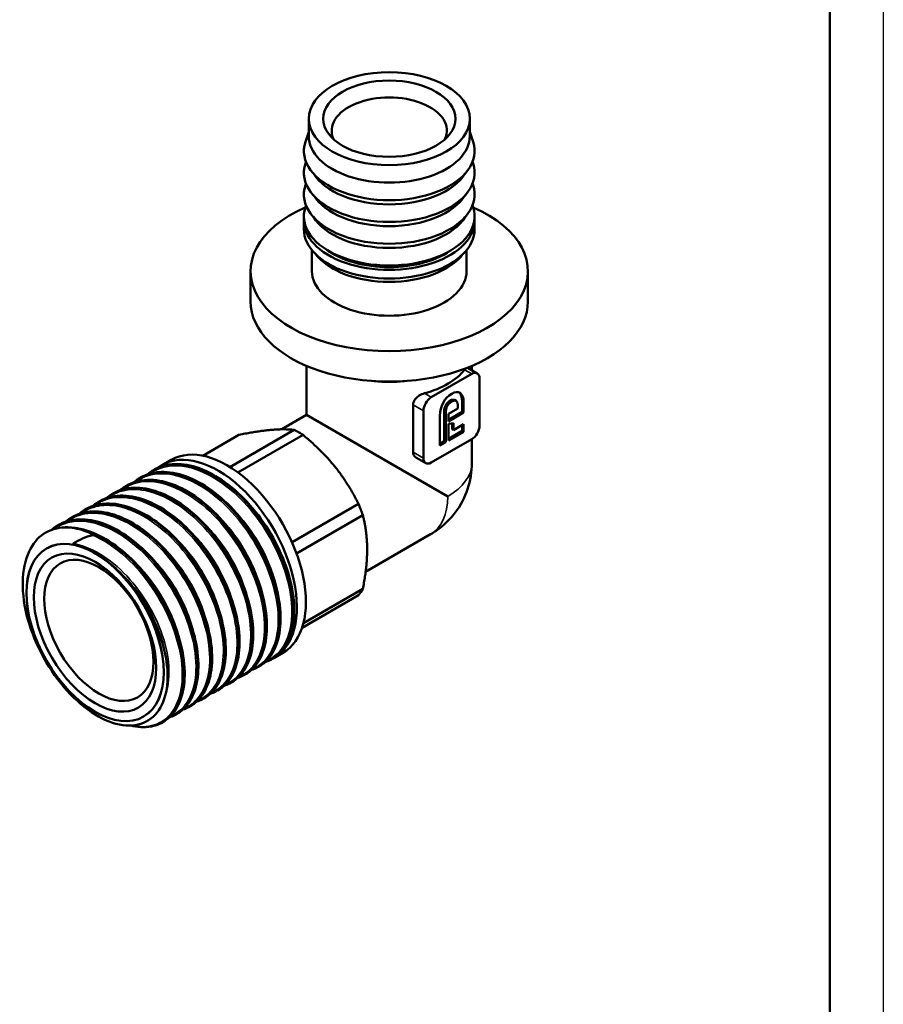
# Model space of a CAD drawing. Header units: millimetres. Extents: x -786 to 1941, y -69 to 356.
# Tile 10 of 19: x 129 to 210, y 62 to 155. Entities that reach past the tile are written whole.
import ezdxf

# ---------------------------------------------------------------- set-up
doc = ezdxf.new("R2010")
doc.units = ezdxf.units.MM
for name, color, linetype, lineweight in [('Видимые тонкие (ГОСТ)', 7, 'Continuous', 35), ('Видимый контур (ГОСТ)', 7, 'Continuous', 50), ('Кромка (ГОСТ)', 7, 'Continuous', 50)]:
    doc.layers.add(name, color=color, linetype=linetype, lineweight=lineweight)

# ---------------------------------------------------------------- blocks, each defined once
blk = doc.blocks.new('Рамки ГОСТ_ граница 297x210')
at = {"layer": 'Кромка (ГОСТ)', "lineweight": 25}
blk.add_line((210, 297), (210, 0), dxfattribs=at)
at = {"layer": 'Кромка (ГОСТ)'}
blk.add_line((205, 5), (205, 292), dxfattribs=at)

msp = doc.modelspace()

# ---------------------------------------------------------------- linework, layer by layer
at = {"layer": 'Видимые тонкие (ГОСТ)'}
for p, q in [((170.752, 121.726), (171.422, 121.339)), ((166.98, 119.52), (167.626, 119.148)), ((165.923, 118.436), (166.895, 117.875)), ((169.548, 118.755), (169.407, 118.837)), ((170.659, 118.672), (170.518, 118.754)), ((168.981, 117.728), (168.84, 117.81)), ((165.923, 114.014), (166.895, 113.453))]:
    msp.add_line(p, q, dxfattribs=at)
for major_axis, start_param, end_param in [((7.75, 0), 5.497774, 6.283185), ((3.875, -6.712), 0, 0.785411)]:
    msp.add_ellipse((163.692, 113.015), major_axis=major_axis, ratio=0.57735, start_param=start_param, end_param=end_param, dxfattribs=at)
for points, knots in [([(141.234, 111.98), (142.289, 112.75), (143.709, 112.938), (145.248, 112.494), (147.073, 111.966), (149.046, 110.554), (150.675, 108.626), (152.319, 106.682), (153.595, 104.233), (154.185, 101.925), (154.772, 99.632), (154.676, 97.502), (153.935, 96.091), (153.523, 95.307), (152.915, 94.749), (152.172, 94.45)], [52.554279, 52.554279, 52.554279, 52.554279, 53.182625, 53.182625, 53.182625, 53.927967, 53.927967, 53.927967, 54.679753, 54.679753, 54.679753, 55.426879, 55.426879, 55.426879, 55.842171, 55.842171, 55.842171, 55.842171]), ([(139.952, 111.237), (140.256, 111.464), (140.591, 111.642), (140.953, 111.768), (142.437, 112.282), (144.359, 111.889), (146.234, 110.699), (148.106, 109.51), (149.912, 107.539), (151.2, 105.302), (152.486, 103.068), (153.241, 100.592), (153.286, 98.519), (153.33, 96.448), (152.665, 94.801), (151.474, 94.007), (151.291, 93.886), (151.097, 93.784), (150.891, 93.703)], [46.271093, 46.271093, 46.271093, 46.271093, 46.453628, 46.453628, 46.453628, 47.202926, 47.202926, 47.202926, 47.951106, 47.951106, 47.951106, 48.698256, 48.698256, 48.698256, 49.444462, 49.444462, 49.444462, 49.558986, 49.558986, 49.558986, 49.558986]), ([(138.668, 110.493), (139.494, 111.097), (140.54, 111.354), (141.698, 111.214), (143.454, 111.001), (145.451, 109.878), (147.19, 108.141), (148.928, 106.405), (150.391, 104.074), (151.216, 101.754), (152.04, 99.434), (152.221, 97.149), (151.723, 95.491), (151.35, 94.25), (150.601, 93.37), (149.605, 92.963)], [39.987908, 39.987908, 39.987908, 39.987908, 40.480261, 40.480261, 40.480261, 41.226467, 41.226467, 41.226467, 41.972232, 41.972232, 41.972232, 42.717579, 42.717579, 42.717579, 43.2758, 43.2758, 43.2758, 43.2758]), ([(136.101, 109.009), (136.649, 109.415), (137.294, 109.668), (138.009, 109.744), (139.634, 109.917), (141.605, 109.178), (143.431, 107.724), (145.257, 106.27), (146.92, 104.115), (148.006, 101.82), (149.092, 99.526), (149.592, 97.114), (149.39, 95.209), (149.194, 93.354), (148.336, 91.999), (147.04, 91.477)], [27.421537, 27.421537, 27.421537, 27.421537, 27.74933, 27.74933, 27.74933, 28.494481, 28.494481, 28.494481, 29.239437, 29.239437, 29.239437, 29.984202, 29.984202, 29.984202, 30.70943, 30.70943, 30.70943, 30.70943]), ([(137.381, 109.757), (137.442, 109.802), (137.504, 109.845), (137.567, 109.886), (138.874, 110.734), (140.699, 110.706), (142.58, 109.817), (144.459, 108.929), (146.376, 107.191), (147.846, 105.063), (149.315, 102.936), (150.323, 100.441), (150.622, 98.233), (150.92, 96.027), (150.508, 94.129), (149.506, 93.04), (149.171, 92.675), (148.77, 92.402), (148.321, 92.224)], [33.704723, 33.704723, 33.704723, 33.704723, 33.741057, 33.741057, 33.741057, 34.492197, 34.492197, 34.492197, 35.242701, 35.242701, 35.242701, 35.99259, 35.99259, 35.99259, 36.741887, 36.741887, 36.741887, 36.992615, 36.992615, 36.992615, 36.992615]), ([(134.813, 108.273), (135.891, 109.06), (137.351, 109.238), (138.928, 108.757), (140.762, 108.197), (142.736, 106.751), (144.354, 104.8), (145.972, 102.849), (147.219, 100.413), (147.788, 98.125), (148.356, 95.838), (148.241, 93.722), (147.486, 92.33), (147.075, 91.574), (146.477, 91.035), (145.752, 90.742)], [21.138352, 21.138352, 21.138352, 21.138352, 21.780415, 21.780415, 21.780415, 22.527327, 22.527327, 22.527327, 23.274001, 23.274001, 23.274001, 24.020442, 24.020442, 24.020442, 24.426244, 24.426244, 24.426244, 24.426244]), ([(133.531, 107.529), (133.85, 107.767), (134.203, 107.952), (134.585, 108.078), (136.079, 108.572), (138.006, 108.157), (139.88, 106.949), (141.752, 105.741), (143.553, 103.754), (144.829, 101.508), (146.104, 99.263), (146.843, 96.783), (146.866, 94.718), (146.89, 92.653), (146.2, 91.024), (144.988, 90.258), (144.824, 90.155), (144.652, 90.067), (144.471, 89.995)], [14.855167, 14.855167, 14.855167, 14.855167, 15.046567, 15.046567, 15.046567, 15.795872, 15.795872, 15.795872, 16.544889, 16.544889, 16.544889, 17.293625, 17.293625, 17.293625, 18.042083, 18.042083, 18.042083, 18.143059, 18.143059, 18.143059, 18.143059]), ([(147.607, 108.063), (147.768, 107.907), (147.927, 107.746), (148.083, 107.58), (149.651, 105.907), (150.921, 103.703), (151.557, 101.582), (151.616, 101.385), (151.669, 101.19), (151.717, 100.996)], [47.4887294, 47.4887294, 47.4887294, 47.4887294, 47.5656936, 47.5656936, 47.5656936, 48.3392528, 48.3392528, 48.3392528, 48.4108488, 48.4108488, 48.4108488, 48.4108488]), ([(148.891, 108.805), (150.42, 107.324), (151.73, 105.325), (152.505, 103.307), (152.706, 102.781), (152.871, 102.255), (152.999, 101.738)], [53.7719147, 53.7719147, 53.7719147, 53.7719147, 54.5033093, 54.5033093, 54.5033093, 54.6940341, 54.6940341, 54.6940341, 54.6940341]), ([(132.247, 106.784), (133.034, 107.361), (134.02, 107.624), (135.114, 107.524), (136.867, 107.364), (138.882, 106.278), (140.646, 104.556), (142.409, 102.835), (143.904, 100.497), (144.755, 98.158), (145.606, 95.82), (145.805, 93.506), (145.314, 91.825), (144.945, 90.562), (144.19, 89.667), (143.183, 89.256)], [8.571794, 8.571794, 8.571794, 8.571794, 9.041091, 9.041091, 9.041091, 9.792901, 9.792901, 9.792901, 10.544378, 10.544378, 10.544378, 11.295528, 11.295528, 11.295528, 11.860095, 11.860095, 11.860095, 11.860095]), ([(146.322, 107.318), (146.759, 106.898), (147.179, 106.437), (147.573, 105.943), (148.921, 104.252), (149.949, 102.19), (150.433, 100.254)], [41.2055441, 41.2055441, 41.2055441, 41.2055441, 41.4141106, 41.4141106, 41.4141106, 42.1276635, 42.1276635, 42.1276635, 42.1276635]), ([(135.909, 106.223), (137.769, 105.414), (139.689, 103.758), (141.192, 101.686), (142.694, 99.614), (143.764, 97.146), (144.14, 94.922), (144.517, 92.699), (144.197, 90.742), (143.276, 89.558), (142.427, 88.467), (141.075, 88.045), (139.533, 88.377)], [3.043026, 3.043026, 3.043026, 3.043026, 3.787606, 3.787606, 3.787606, 4.532095, 4.532095, 4.532095, 5.276494, 5.276494, 5.276494, 5.962892, 5.962892, 5.962892, 5.962892]), ([(145.037, 106.575), (145.696, 105.939), (146.318, 105.211), (146.871, 104.422), (147.936, 102.899), (148.733, 101.16), (149.147, 99.513)], [34.9223588, 34.9223588, 34.9223588, 34.9223588, 35.237381, 35.237381, 35.237381, 35.8444782, 35.8444782, 35.8444782, 35.8444782]), ([(134.068, 105.433), (135.696, 105.171), (137.529, 104.056), (139.086, 102.398), (140.643, 100.741), (141.906, 98.56), (142.549, 96.454), (143.152, 94.479), (143.203, 92.591), (142.711, 91.244)], [2.814799, 2.814799, 2.814799, 2.814799, 3.582155, 3.582155, 3.582155, 4.349411, 4.349411, 4.349411, 5.068789, 5.068789, 5.068789, 5.068789]), ([(143.752, 105.834), (144.646, 104.969), (145.471, 103.936), (146.15, 102.816), (146.937, 101.519), (147.524, 100.115), (147.861, 98.772)], [28.6391735, 28.6391735, 28.6391735, 28.6391735, 29.0664094, 29.0664094, 29.0664094, 29.5612929, 29.5612929, 29.5612929, 29.5612929]), ([(136.202, 104.48), (137.906, 103.532), (139.591, 101.828), (140.814, 99.838), (141.92, 98.04), (142.637, 96.028), (142.827, 94.26)], [3.154621, 3.154621, 3.154621, 3.154621, 3.923927, 3.923927, 3.923927, 4.619055, 4.619055, 4.619055, 4.619055]), ([(141.185, 104.355), (142.543, 103.037), (143.734, 101.317), (144.522, 99.532), (144.852, 98.784), (145.11, 98.028), (145.292, 97.29)], [16.0728029, 16.0728029, 16.0728029, 16.0728029, 16.7228002, 16.7228002, 16.7228002, 16.9949223, 16.9949223, 16.9949223, 16.9949223]), ([(142.468, 105.095), (143.636, 103.961), (144.685, 102.534), (145.453, 101.018), (145.952, 100.033), (146.331, 99.016), (146.575, 98.031)], [22.3559882, 22.3559882, 22.3559882, 22.3559882, 22.9151231, 22.9151231, 22.9151231, 23.2781076, 23.2781076, 23.2781076, 23.2781076]), ([(139.907, 103.61), (141.462, 102.103), (142.788, 100.06), (143.557, 98.008), (143.741, 97.517), (143.892, 97.026), (144.011, 96.543)], [9.7904235, 9.7904235, 9.7904235, 9.7904235, 10.5342272, 10.5342272, 10.5342272, 10.7124205, 10.7124205, 10.7124205, 10.7124205])]:
    msp.add_open_spline(points, degree=3, knots=knots, dxfattribs=at)
at = {"layer": 'Видимый контур (ГОСТ)'}
for p, q in [((156.142, 143.633), (156.142, 145.266)), ((171.242, 143.633), (171.242, 145.266)), ((156.142, 144.045), (155.834, 143.11)), ((171.242, 144.045), (171.551, 143.11)), ((155.888, 141.231), (155.834, 141.069)), ((171.497, 141.231), (171.551, 141.069)), ((155.888, 139.19), (155.834, 139.027)), ((171.497, 139.19), (171.551, 139.027)), ((155.888, 137.149), (155.834, 136.986)), ((171.497, 137.149), (171.551, 136.986)), ((155.692, 134.897), (155.692, 135.713)), ((171.692, 134.897), (171.692, 135.713)), ((156.442, 130.978), (156.442, 132.944)), ((170.942, 130.978), (170.942, 132.944)), ((150.692, 128.12), (150.692, 130.978)), ((176.692, 128.12), (176.692, 130.978)), ((155.942, 122.094), (155.942, 117.489)), ((171.042, 121.905), (171.936, 121.389)), ((171.442, 122.094), (171.442, 121.674)), ((171.422, 121.339), (167.626, 119.148)), ((172.152, 116.488), (172.152, 120.91)), ((165.923, 114.014), (165.923, 118.436)), ((169.952, 118.816), (169.81, 118.897)), ((170.115, 118.097), (170.115, 118.383)), ((170.518, 118.754), (170.518, 117.789)), ((170.659, 118.672), (170.659, 117.708)), ((155.942, 117.489), (153.617, 116.147)), ((169.172, 109.851), (155.942, 117.489)), ((166.895, 117.875), (166.895, 113.453)), ((168.443, 114.633), (168.443, 117.407)), ((168.84, 117.81), (168.84, 115.025)), ((168.981, 117.728), (168.981, 114.944)), ((169.233, 117.587), (170.115, 118.097)), ((170.518, 117.789), (169.233, 117.047)), ((170.659, 117.708), (169.233, 116.884)), ((169.233, 116.884), (169.233, 117.587)), ((170.659, 117.708), (170.518, 117.789)), ((169.233, 116.665), (169.715, 116.707)), ((169.233, 115.089), (169.233, 116.665)), ((169.573, 116.695), (169.573, 116.152)), ((169.715, 116.707), (169.715, 116.07)), ((169.715, 116.07), (170.659, 116.616)), ((170.518, 116.534), (170.518, 115.994)), ((170.659, 116.616), (170.659, 115.913)), ((149.596, 115.625), (146.21, 113.67)), ((154.793, 116.089), (148.761, 112.607)), ((155.607, 115.619), (149.51, 112.099)), ((170.518, 115.994), (169.233, 115.252)), ((170.659, 115.913), (169.233, 115.089)), ((169.715, 116.07), (169.573, 116.152)), ((170.659, 115.913), (170.518, 115.994)), ((167.626, 113.024), (171.422, 115.216)), ((168.84, 115.025), (168.443, 114.796)), ((168.981, 114.944), (168.443, 114.633)), ((168.981, 114.944), (168.84, 115.025)), ((171.442, 115.228), (171.442, 113.015)), ((143.265, 113.287), (142.416, 112.797)), ((166.249, 113.471), (167.111, 112.974)), ((141.652, 112.356), (141.64, 112.349)), ((139.083, 110.873), (139.071, 110.866)), ((140.368, 111.615), (140.356, 111.608)), ((137.799, 110.132), (137.787, 110.125)), ((136.515, 109.391), (136.503, 109.384)), ((160.803, 109.155), (154.577, 105.56)), ((135.231, 108.649), (135.219, 108.642)), ((161.21, 108.106), (154.998, 104.519)), ((132.663, 107.166), (132.65, 107.159)), ((133.947, 107.908), (133.935, 107.901)), ((167.567, 106.303), (161.476, 102.786)), ((161.21, 101.177), (155.641, 97.962)), ((160.803, 100.598), (155.518, 97.547)), ((153.715, 95.187), (152.866, 94.698)), ((152.744, 94.627), (152.732, 94.62)), ((151.46, 93.886), (151.448, 93.879)), ((148.891, 92.403), (148.879, 92.396)), ((150.175, 93.144), (150.163, 93.137)), ((147.607, 91.661), (147.595, 91.654)), ((146.323, 90.92), (146.311, 90.913)), ((145.039, 90.178), (145.027, 90.172)), ((142.47, 88.696), (142.458, 88.689)), ((143.755, 89.437), (143.743, 89.43))]:
    msp.add_line(p, q, dxfattribs=at)
for centre, major_axis in [((163.692, 145.266), (7.55, 0)), ((163.692, 145.266), (-6.195, 0)), ((136.118, 97.095), (4.552, -7.885)), ((136.118, 97.095), (-4.552, 7.885)), ((136.115, 97.093), (-4.549, 7.878)), ((136.115, 97.093), (-4.058, 7.029)), ((136.469, 97.297), (3.625, -6.279))]:
    msp.add_ellipse(centre, major_axis=major_axis, ratio=0.57735, dxfattribs=at)
for centre, major_axis, start_param, end_param in [((163.692, 144.141), (5.4, 0), 6.022334, 9.685629), ((163.692, 142.245), (-8, 0), 6.094899, 9.613064), ((163.692, 143.633), (-7.55, 0), 0, 3.141593), ((163.692, 140.204), (-8, 0), 6.094899, 9.613064), ((163.692, 141.592), (-7.55, 0), 0.341261, 2.800332), ((163.692, 138.163), (-8, 0), 6.094899, 9.613064), ((163.692, 139.551), (-7.55, 0), 0.341261, 2.800332), ((163.692, 130.978), (-13, 0), 5.362613, 10.345351), ((163.692, 136.122), (-8, 0), 6.094899, 9.613064), ((163.692, 135.713), (-8, 0), 6.238977, 9.468987), ((163.692, 137.51), (-7.55, 0), 0.341261, 2.800332), ((163.692, 134.897), (-8, 0), 0, 3.141593), ((163.692, 135.713), (7.55, 0), 3.795804, 5.628974), ((163.692, 134.325), (7.55, 0), 3.5559, 5.868878), ((163.692, 130.978), (-7.25, 0), 0, 3.141593), ((163.692, 128.12), (-13, 0), 0, 3.141593), ((163.692, 123.572), (7.75, 0), 5.150508, 5.857884), ((163.692, 125.058), (-7.75, 0), 1.386724, 1.754868), ((148.49, 104.237), (5.225, -9.05), 0, 3.141593), ((147.641, 103.748), (-5.225, 9.05), 3.129665, 6.354936), ((136.668, 97.412), (-5.225, 9.05), 5.910277, 5.969024)]:
    msp.add_ellipse(centre, major_axis=major_axis, ratio=0.57735, start_param=start_param, end_param=end_param, dxfattribs=at)
for points in [[(170.752, 121.726), (170.802, 121.789), (170.848, 121.838), (170.891, 121.87)], [(171.009, 121.916), (171.021, 121.915), (171.032, 121.911), (171.042, 121.905)], [(172.152, 120.91), (172.152, 121.38), (171.825, 121.572), (171.422, 121.339)], [(167.626, 119.148), (167.222, 118.915), (166.895, 118.344), (166.895, 117.875)], [(168.443, 117.407), (168.443, 118.313), (168.899, 119.102), (169.544, 119.475)], [(169.544, 119.475), (170.184, 119.844), (170.659, 119.585), (170.659, 118.672)], [(170.241, 119.605), (170.415, 119.461), (170.518, 119.178), (170.518, 118.754)], [(169.407, 118.837), (169.052, 118.632), (168.84, 118.231), (168.84, 117.81)], [(169.548, 118.755), (169.193, 118.551), (168.981, 118.149), (168.981, 117.728)], [(169.81, 118.897), (169.715, 118.952), (169.579, 118.936), (169.407, 118.837)], [(170.115, 118.383), (170.115, 118.803), (169.911, 118.965), (169.548, 118.755)], [(171.422, 115.216), (171.825, 115.448), (172.152, 116.018), (172.152, 116.488)], [(166.895, 113.453), (166.895, 112.983), (167.222, 112.791), (167.626, 113.024)], [(139.754, 111.178), (139.89, 111.296), (140.032, 111.404), (140.181, 111.5)], [(137.186, 109.696), (137.321, 109.813), (137.464, 109.921), (137.612, 110.018)], [(138.47, 110.437), (138.606, 110.555), (138.748, 110.662), (138.897, 110.759)], [(135.902, 108.954), (136.037, 109.072), (136.18, 109.179), (136.328, 109.276)], [(161.21, 108.106), (161.088, 108.458), (160.952, 108.809), (160.803, 109.155)], [(134.617, 108.213), (134.753, 108.33), (134.895, 108.438), (135.044, 108.535)], [(133.333, 107.471), (133.469, 107.589), (133.611, 107.696), (133.76, 107.793)], [(132.042, 106.724), (132.18, 106.844), (132.325, 106.953), (132.476, 107.052)], [(160.803, 100.598), (160.952, 100.772), (161.088, 100.966), (161.21, 101.177)], [(152.578, 94.537), (152.411, 94.452), (152.237, 94.382), (152.055, 94.325)], [(151.293, 93.795), (151.127, 93.711), (150.952, 93.64), (150.771, 93.584)], [(148.725, 92.312), (148.559, 92.228), (148.384, 92.158), (148.203, 92.101)], [(150.009, 93.054), (149.843, 92.969), (149.668, 92.899), (149.487, 92.842)], [(147.441, 91.571), (147.275, 91.487), (147.1, 91.416), (146.919, 91.36)], [(146.157, 90.829), (145.99, 90.745), (145.816, 90.675), (145.634, 90.618)], [(144.872, 90.088), (144.706, 90.004), (144.532, 89.933), (144.35, 89.877)], [(143.588, 89.347), (143.422, 89.262), (143.247, 89.192), (143.065, 89.135)]]:
    msp.add_open_spline(points, degree=3, dxfattribs=at)
for points, knots in [([(165.923, 118.436), (165.923, 118.534), (165.945, 118.634), (166.032, 118.836), (166.098, 118.936), (166.273, 119.133), (166.385, 119.228), (166.581, 119.355), (166.658, 119.397), (166.817, 119.469), (166.899, 119.498), (166.98, 119.52)], [0, 0, 0, 0, 0.0360398, 0.0360398, 0.0740664, 0.0740664, 0.1177127, 0.1177127, 0.1439715, 0.1439715, 0.1709648, 0.1709648, 0.1709648, 0.1709648]), ([(155.607, 115.619), (155.47, 115.708), (155.334, 115.791), (155.2, 115.868), (155.065, 115.946), (154.929, 116.02), (154.793, 116.089)], [-0.0570394, -0.0570394, -0.0570394, -0.0570394, 0, 0, 0, 0.0570394, 0.0570394, 0.0570394, 0.0570394]), ([(166.249, 113.471), (166.242, 113.475), (166.235, 113.48), (166.136, 113.541), (166.059, 113.617), (165.979, 113.752), (165.958, 113.8), (165.93, 113.903), (165.923, 113.958), (165.923, 114.014)], [0.08688127, 0.08688127, 0.08688127, 0.08688127, 0.08995642, 0.08995642, 0.13049187, 0.13049187, 0.15073642, 0.15073642, 0.17142114, 0.17142114, 0.17142114, 0.17142114]), ([(141.467, 112.239), (141.747, 112.424), (142.051, 112.57), (142.375, 112.675), (143.875, 113.16), (145.802, 112.742), (147.678, 111.536), (149.568, 110.321), (151.388, 108.315), (152.677, 106.048), (153.959, 103.795), (154.705, 101.306), (154.737, 99.226), (154.77, 97.136), (154.08, 95.481), (152.861, 94.699), (152.769, 94.64), (152.675, 94.586), (152.577, 94.537)], [52.588951, 52.588951, 52.588951, 52.588951, 52.749527, 52.749527, 52.749527, 53.493093, 53.493093, 53.493093, 54.24279, 54.24279, 54.24279, 54.987964, 54.987964, 54.987964, 55.737227, 55.737227, 55.737227, 55.793532, 55.793532, 55.793532, 55.793532]), ([(152.743, 94.63), (152.986, 94.769), (153.211, 94.939), (153.414, 95.141), (154.457, 96.175), (154.926, 98.021), (154.688, 100.201), (154.45, 102.381), (153.508, 104.874), (152.089, 107.037), (150.67, 109.199), (148.787, 111.01), (146.908, 112.001), (145.028, 112.991), (143.17, 113.152), (141.793, 112.434), (141.746, 112.409), (141.698, 112.383), (141.652, 112.356)], [-62.046455, -62.046455, -62.046455, -62.046455, -61.901432, -61.901432, -61.901432, -61.158602, -61.158602, -61.158602, -60.41586, -60.41586, -60.41586, -59.673206, -59.673206, -59.673206, -58.930639, -58.930639, -58.930639, -58.904862, -58.904862, -58.904862, -58.904862]), ([(141.832, 112.454), (142.438, 112.761), (143.139, 112.911), (144.612, 112.88), (145.402, 112.702), (147.001, 112.048), (147.832, 111.557), (149.421, 110.328), (150.2, 109.573), (151.608, 107.902), (152.254, 106.966), (153.34, 105.032), (153.792, 104.01), (154.451, 102.011), (154.666, 101.008), (154.837, 99.143), (154.795, 98.258), (154.457, 96.715), (154.157, 96.038), (153.5, 95.194), (153.213, 94.928), (152.893, 94.719)], [0, 0, 0, 0, 0.329818, 0.329818, 0.656465, 0.656465, 0.989688, 0.989688, 1.324078, 1.324078, 1.657687, 1.657687, 1.990777, 1.990777, 2.323972, 2.323972, 2.657904, 2.657904, 2.992501, 2.992501, 3.191924, 3.191924, 3.191924, 3.191924]), ([(171.442, 113.015), (171.442, 112.177), (171.303, 111.328), (170.771, 109.755), (170.378, 109.009), (169.387, 107.694), (168.778, 107.11), (167.928, 106.521), (167.75, 106.408), (167.567, 106.303)], [0, 0, 0, 0, 0.2513932, 0.2513932, 0.4981806, 0.4981806, 0.745135, 0.745135, 0.8083483, 0.8083483, 0.8083483, 0.8083483]), ([(140.184, 111.494), (141.024, 112.038), (142.065, 112.246), (143.208, 112.077), (144.993, 111.813), (147.007, 110.633), (148.746, 108.848), (150.484, 107.066), (151.93, 104.698), (152.727, 102.359), (153.524, 100.023), (153.666, 97.741), (153.13, 96.103), (152.777, 95.024), (152.133, 94.233), (151.29, 93.801)], [46.305766, 46.305766, 46.305766, 46.305766, 46.784045, 46.784045, 46.784045, 47.53047, 47.53047, 47.53047, 48.275877, 48.275877, 48.275877, 49.020353, 49.020353, 49.020353, 49.510347, 49.510347, 49.510347, 49.510347]), ([(151.458, 93.888), (152.459, 94.474), (153.144, 95.605), (153.375, 97.103), (153.663, 98.973), (153.24, 101.396), (152.201, 103.738), (151.163, 106.078), (149.52, 108.313), (147.684, 109.855), (145.85, 111.397), (143.841, 112.232), (142.164, 112.135), (141.506, 112.097), (140.902, 111.917), (140.372, 111.608)], [-55.76327, -55.76327, -55.76327, -55.76327, -55.162676, -55.162676, -55.162676, -54.413248, -54.413248, -54.413248, -53.664138, -53.664138, -53.664138, -52.915342, -52.915342, -52.915342, -52.621677, -52.621677, -52.621677, -52.621677]), ([(140.548, 111.713), (141.154, 112.02), (141.855, 112.17), (143.328, 112.138), (144.117, 111.961), (145.717, 111.306), (146.548, 110.816), (148.137, 109.586), (148.916, 108.832), (150.324, 107.161), (150.97, 106.224), (152.055, 104.29), (152.508, 103.269), (153.167, 101.269), (153.382, 100.266), (153.553, 98.401), (153.51, 97.517), (153.173, 95.974), (152.873, 95.296), (152.216, 94.453), (151.929, 94.186), (151.609, 93.977)], [0, 0, 0, 0, 0.329818, 0.329818, 0.656465, 0.656465, 0.989688, 0.989688, 1.324078, 1.324078, 1.657687, 1.657687, 1.990777, 1.990777, 2.323972, 2.323972, 2.657904, 2.657904, 2.992501, 2.992501, 3.191924, 3.191924, 3.191924, 3.191924]), ([(141.038, 111.92), (141.064, 111.942), (141.09, 111.965), (141.228, 112.078), (141.345, 112.163), (141.465, 112.242)], [3.10651212, 3.10651212, 3.10651212, 3.10651212, 3.12305849, 3.12305849, 3.19276834, 3.19276834, 3.19276834, 3.19276834]), ([(148.891, 92.403), (150.12, 93.114), (150.855, 94.669), (150.896, 96.675), (150.938, 98.707), (150.267, 101.183), (149.043, 103.459), (147.819, 105.734), (146.053, 107.788), (144.184, 109.087), (142.316, 110.386), (140.363, 110.917), (138.812, 110.537), (138.452, 110.448), (138.114, 110.311), (137.802, 110.129)], [-43.196899, -43.196899, -43.196899, -43.196899, -42.461984, -42.461984, -42.461984, -41.717226, -41.717226, -41.717226, -40.972694, -40.972694, -40.972694, -40.228382, -40.228382, -40.228382, -40.055306, -40.055306, -40.055306, -40.055306]), ([(138.897, 110.759), (138.992, 110.821), (139.089, 110.879), (139.19, 110.932), (140.565, 111.661), (142.426, 111.509), (144.31, 110.52), (146.193, 109.533), (148.081, 107.72), (149.504, 105.555), (150.926, 103.39), (151.87, 100.894), (152.108, 98.711), (152.345, 96.529), (151.876, 94.682), (150.832, 93.649), (150.587, 93.406), (150.31, 93.209), (150.007, 93.058)], [40.02258, 40.02258, 40.02258, 40.02258, 40.076848, 40.076848, 40.076848, 40.821357, 40.821357, 40.821357, 41.565431, 41.565431, 41.565431, 42.30909, 42.30909, 42.30909, 43.052356, 43.052356, 43.052356, 43.227161, 43.227161, 43.227161, 43.227161]), ([(150.172, 93.151), (150.682, 93.444), (151.112, 93.873), (151.439, 94.427), (152.239, 95.79), (152.4, 97.896), (151.865, 100.196), (151.331, 102.494), (150.108, 104.963), (148.497, 106.96), (146.886, 108.955), (144.904, 110.458), (143.047, 111.074), (141.562, 111.567), (140.168, 111.488), (139.085, 110.87)], [-49.480084, -49.480084, -49.480084, -49.480084, -49.175863, -49.175863, -49.175863, -48.428829, -48.428829, -48.428829, -47.68207, -47.68207, -47.68207, -46.93558, -46.93558, -46.93558, -46.338492, -46.338492, -46.338492, -46.338492]), ([(139.264, 110.971), (139.87, 111.278), (140.571, 111.428), (142.044, 111.397), (142.833, 111.219), (144.433, 110.565), (145.263, 110.074), (146.853, 108.845), (147.632, 108.09), (149.039, 106.419), (149.686, 105.483), (150.771, 103.549), (151.223, 102.527), (151.883, 100.528), (152.098, 99.525), (152.269, 97.66), (152.226, 96.775), (151.889, 95.232), (151.588, 94.555), (150.932, 93.711), (150.645, 93.445), (150.325, 93.236)], [0, 0, 0, 0, 0.329818, 0.329818, 0.656465, 0.656465, 0.989688, 0.989688, 1.324078, 1.324078, 1.657687, 1.657687, 1.990777, 1.990777, 2.323972, 2.323972, 2.657904, 2.657904, 2.992501, 2.992501, 3.191924, 3.191924, 3.191924, 3.191924]), ([(136.329, 109.275), (137.494, 110.029), (139.061, 110.111), (140.723, 109.494), (142.582, 108.804), (144.542, 107.243), (146.115, 105.219), (147.687, 103.195), (148.858, 100.728), (149.341, 98.454), (149.824, 96.181), (149.615, 94.123), (148.782, 92.813), (148.432, 92.264), (147.975, 91.849), (147.437, 91.578)], [27.45621, 27.45621, 27.45621, 27.45621, 28.120217, 28.120217, 28.120217, 28.863503, 28.863503, 28.863503, 29.6066, 29.6066, 29.6066, 30.349513, 30.349513, 30.349513, 30.660791, 30.660791, 30.660791, 30.660791]), ([(147.603, 91.668), (148.278, 92.059), (148.814, 92.691), (149.157, 93.527), (149.788, 95.065), (149.757, 97.281), (149.06, 99.603), (148.362, 101.924), (147.004, 104.326), (145.319, 106.191), (143.634, 108.055), (141.639, 109.363), (139.828, 109.773), (138.587, 110.055), (137.441, 109.913), (136.518, 109.385)], [-36.913714, -36.913714, -36.913714, -36.913714, -36.509952, -36.509952, -36.509952, -35.766855, -35.766855, -35.766855, -35.023942, -35.023942, -35.023942, -34.281208, -34.281208, -34.281208, -33.772121, -33.772121, -33.772121, -33.772121]), ([(136.695, 109.488), (137.301, 109.795), (138.002, 109.945), (139.475, 109.914), (140.265, 109.736), (141.865, 109.082), (142.695, 108.591), (144.285, 107.362), (145.063, 106.607), (146.471, 104.936), (147.118, 104), (148.203, 102.066), (148.655, 101.045), (149.314, 99.045), (149.53, 98.042), (149.701, 96.177), (149.658, 95.292), (149.32, 93.749), (149.02, 93.072), (148.364, 92.228), (148.077, 91.962), (147.757, 91.753)], [0, 0, 0, 0, 0.329818, 0.329818, 0.656465, 0.656465, 0.989688, 0.989688, 1.324078, 1.324078, 1.657687, 1.657687, 1.990777, 1.990777, 2.323972, 2.323972, 2.657904, 2.657904, 2.992501, 2.992501, 3.191924, 3.191924, 3.191924, 3.191924]), ([(137.617, 110.01), (138.253, 110.426), (139.004, 110.649), (139.833, 110.653), (141.54, 110.662), (143.556, 109.74), (145.373, 108.134), (147.187, 106.529), (148.785, 104.257), (149.765, 101.912), (150.745, 99.57), (151.1, 97.179), (150.752, 95.363), (150.473, 93.913), (149.749, 92.843), (148.723, 92.315)], [33.739395, 33.739395, 33.739395, 33.739395, 34.102538, 34.102538, 34.102538, 34.851303, 34.851303, 34.851303, 35.599459, 35.599459, 35.599459, 36.347029, 36.347029, 36.347029, 36.943976, 36.943976, 36.943976, 36.943976]), ([(137.98, 110.23), (138.586, 110.537), (139.286, 110.687), (140.759, 110.655), (141.549, 110.478), (143.149, 109.824), (143.979, 109.333), (145.569, 108.104), (146.348, 107.349), (147.755, 105.678), (148.402, 104.741), (149.487, 102.807), (149.939, 101.786), (150.599, 99.786), (150.814, 98.783), (150.985, 96.919), (150.942, 96.034), (150.604, 94.491), (150.304, 93.813), (149.648, 92.97), (149.361, 92.703), (149.041, 92.495)], [0, 0, 0, 0, 0.329818, 0.329818, 0.656465, 0.656465, 0.989688, 0.989688, 1.324078, 1.324078, 1.657687, 1.657687, 1.990777, 1.990777, 2.323972, 2.323972, 2.657904, 2.657904, 2.992501, 2.992501, 3.191924, 3.191924, 3.191924, 3.191924]), ([(135.048, 108.529), (135.481, 108.815), (135.969, 109.01), (136.501, 109.103), (138.097, 109.384), (140.071, 108.747), (141.929, 107.363), (143.787, 105.98), (145.511, 103.864), (146.673, 101.565), (147.834, 99.268), (148.423, 96.811), (148.301, 94.831), (148.183, 92.913), (147.4, 91.462), (146.157, 90.83)], [21.173025, 21.173025, 21.173025, 21.173025, 21.421255, 21.421255, 21.421255, 22.166482, 22.166482, 22.166482, 22.911471, 22.911471, 22.911471, 23.65623, 23.65623, 23.65623, 24.377605, 24.377605, 24.377605, 24.377605]), ([(146.322, 90.922), (146.504, 91.025), (146.675, 91.147), (146.835, 91.287), (147.939, 92.249), (148.475, 94.051), (148.293, 96.22), (148.112, 98.387), (147.214, 100.897), (145.818, 103.097), (144.424, 105.295), (142.546, 107.159), (140.655, 108.203), (138.766, 109.246), (136.882, 109.458), (135.475, 108.778), (135.392, 108.738), (135.311, 108.695), (135.231, 108.649)], [-30.630528, -30.630528, -30.630528, -30.630528, -30.522153, -30.522153, -30.522153, -29.773997, -29.773997, -29.773997, -29.026427, -29.026427, -29.026427, -28.279421, -28.279421, -28.279421, -27.532958, -27.532958, -27.532958, -27.488936, -27.488936, -27.488936, -27.488936]), ([(135.411, 108.747), (136.017, 109.054), (136.718, 109.204), (138.191, 109.173), (138.981, 108.995), (140.581, 108.341), (141.411, 107.85), (143, 106.621), (143.779, 105.866), (145.187, 104.195), (145.834, 103.258), (146.919, 101.324), (147.371, 100.303), (148.03, 98.304), (148.246, 97.301), (148.416, 95.436), (148.374, 94.551), (148.036, 93.008), (147.736, 92.33), (147.08, 91.487), (146.793, 91.221), (146.472, 91.012)], [0, 0, 0, 0, 0.329818, 0.329818, 0.656465, 0.656465, 0.989688, 0.989688, 1.324078, 1.324078, 1.657687, 1.657687, 1.990777, 1.990777, 2.323972, 2.323972, 2.657904, 2.657904, 2.992501, 2.992501, 3.191924, 3.191924, 3.191924, 3.191924]), ([(133.762, 107.789), (134.746, 108.424), (136.011, 108.593), (137.384, 108.251), (139.215, 107.794), (141.22, 106.433), (142.895, 104.525), (144.57, 102.617), (145.899, 100.184), (146.554, 97.857), (147.208, 95.532), (147.181, 93.338), (146.495, 91.848), (146.124, 91.043), (145.563, 90.448), (144.868, 90.095)], [14.889839, 14.889839, 14.889839, 14.889839, 15.450278, 15.450278, 15.450278, 16.197592, 16.197592, 16.197592, 16.944626, 16.944626, 16.944626, 17.691385, 17.691385, 17.691385, 18.09442, 18.09442, 18.09442, 18.09442]), ([(145.036, 90.183), (145.935, 90.709), (146.583, 91.669), (146.87, 92.949), (147.266, 94.713), (146.97, 97.067), (146.045, 99.401), (145.12, 101.734), (143.576, 104.024), (141.794, 105.679), (140.012, 107.334), (138.009, 108.338), (136.282, 108.429), (135.417, 108.474), (134.625, 108.29), (133.951, 107.901)], [-24.347343, -24.347343, -24.347343, -24.347343, -23.808025, -23.808025, -23.808025, -23.064365, -23.064365, -23.064365, -22.321099, -22.321099, -22.321099, -21.578205, -21.578205, -21.578205, -21.20575, -21.20575, -21.20575, -21.20575]), ([(134.127, 108.005), (134.733, 108.312), (135.434, 108.462), (136.907, 108.431), (137.697, 108.253), (139.296, 107.599), (140.127, 107.109), (141.716, 105.879), (142.495, 105.124), (143.903, 103.454), (144.549, 102.517), (145.635, 100.583), (146.087, 99.562), (146.746, 97.562), (146.961, 96.559), (147.132, 94.694), (147.09, 93.809), (146.752, 92.267), (146.452, 91.589), (145.795, 90.746), (145.508, 90.479), (145.188, 90.27)], [0, 0, 0, 0, 0.329818, 0.329818, 0.656465, 0.656465, 0.989688, 0.989688, 1.324078, 1.324078, 1.657687, 1.657687, 1.990777, 1.990777, 2.323972, 2.323972, 2.657904, 2.657904, 2.992501, 2.992501, 3.191924, 3.191924, 3.191924, 3.191924]), ([(132.477, 107.05), (132.659, 107.17), (132.851, 107.274), (133.052, 107.36), (134.5, 107.98), (136.414, 107.692), (138.311, 106.579), (140.208, 105.465), (142.069, 103.539), (143.425, 101.306), (144.78, 99.074), (145.618, 96.56), (145.734, 94.421), (145.851, 92.284), (145.246, 90.545), (144.089, 89.661), (143.931, 89.541), (143.764, 89.436), (143.588, 89.348)], [8.606654, 8.606654, 8.606654, 8.606654, 8.710943, 8.710943, 8.710943, 9.461026, 9.461026, 9.461026, 10.210779, 10.210779, 10.210779, 10.960208, 10.960208, 10.960208, 11.709317, 11.709317, 11.709317, 11.811235, 11.811235, 11.811235, 11.811235]), ([(143.752, 89.442), (144.123, 89.654), (144.452, 89.939), (144.728, 90.293), (145.659, 91.488), (145.982, 93.467), (145.6, 95.714), (145.219, 97.958), (144.139, 100.448), (142.623, 102.537), (141.109, 104.625), (139.175, 106.293), (137.301, 107.108), (135.571, 107.861), (133.908, 107.879), (132.663, 107.166)], [-18.064158, -18.064158, -18.064158, -18.064158, -17.842986, -17.842986, -17.842986, -17.097578, -17.097578, -17.097578, -16.353102, -16.353102, -16.353102, -15.609473, -15.609473, -15.609473, -14.922565, -14.922565, -14.922565, -14.922565]), ([(132.843, 107.264), (133.449, 107.571), (134.15, 107.721), (135.623, 107.69), (136.412, 107.512), (138.012, 106.858), (138.842, 106.367), (140.432, 105.138), (141.211, 104.383), (142.619, 102.712), (143.265, 101.776), (144.35, 99.842), (144.803, 98.82), (145.462, 96.821), (145.677, 95.818), (145.848, 93.953), (145.805, 93.068), (145.468, 91.525), (145.168, 90.848), (144.511, 90.004), (144.224, 89.738), (143.904, 89.529)], [0, 0, 0, 0, 0.329818, 0.329818, 0.656465, 0.656465, 0.989688, 0.989688, 1.324078, 1.324078, 1.657687, 1.657687, 1.990777, 1.990777, 2.323972, 2.323972, 2.657904, 2.657904, 2.992501, 2.992501, 3.191924, 3.191924, 3.191924, 3.191924]), ([(129.942, 104.699), (130.27, 105.402), (130.728, 105.956), (131.873, 106.733), (132.558, 106.941), (133.313, 106.951)], [-0.7093678, -0.7093678, -0.7093678, -0.7093678, -0.3595332, -0.3595332, 0, 0, 0, 0]), ([(132.5, 106.858), (133.186, 107.011), (133.95, 106.998), (135.514, 106.649), (136.333, 106.313), (137.949, 105.36), (138.765, 104.729), (140.284, 103.258), (141.006, 102.401), (142.268, 100.575), (142.824, 99.584), (143.707, 97.592), (144.045, 96.566), (144.465, 94.61), (144.553, 93.654), (144.47, 91.927), (144.297, 91.136), (143.712, 89.818), (143.291, 89.275), (142.724, 88.857), (142.672, 88.822), (142.62, 88.788)], [0, 0, 0, 0, 0.332337, 0.332337, 0.662483, 0.662483, 0.996823, 0.996823, 1.330854, 1.330854, 1.664132, 1.664132, 1.997192, 1.997192, 2.330686, 2.330686, 2.665088, 2.665088, 2.998896, 2.998896, 3.031589, 3.031589, 3.031589, 3.031589]), ([(142.469, 88.697), (143.554, 89.331), (144.263, 90.61), (144.434, 92.292), (144.631, 94.22), (144.119, 96.658), (143.016, 98.973), (141.908, 101.3), (140.213, 103.48), (138.358, 104.94), (136.667, 106.269), (134.858, 106.995), (133.313, 106.951)], [-11.780972, -11.780972, -11.780972, -11.780972, -11.130665, -11.130665, -11.130665, -10.385492, -10.385492, -10.385492, -9.636229, -9.636229, -9.636229, -8.953541, -8.953541, -8.953541, -8.953541]), ([(133.705, 106.939), (134.383, 106.889), (134.995, 106.697), (135.657, 106.402), (135.806, 106.32), (135.886, 106.264), (135.9, 106.253), (135.911, 106.241), (135.914, 106.238), (135.915, 106.234), (135.916, 106.233), (135.916, 106.231), (135.917, 106.23), (135.917, 106.229), (135.916, 106.229), (135.916, 106.227), (135.916, 106.227), (135.915, 106.226), (135.914, 106.225), (135.913, 106.224), (135.911, 106.223), (135.909, 106.223)], [-0.09666966, -0.09666966, -0.09666966, -0.09666966, -0.03427064, -0.03427064, -0.00769672, -0.00769672, -0.00316525, -0.00316525, -0.00200695, -0.00200695, -0.00156152, -0.00156152, -0.0013214, -0.0013214, -0.00113365, -0.00113365, -0.00092918, -0.00092918, -0.00062197, -0.00062197, 0, 0, 0, 0]), ([(133.705, 106.939), (135.432, 106.847), (137.435, 105.842), (139.217, 104.186), (140.998, 102.531), (142.541, 100.242), (143.465, 97.911), (144.388, 95.579), (144.685, 93.229), (144.291, 91.465), (143.989, 90.111), (143.282, 89.113), (142.302, 88.609)], [2.729103, 2.729103, 2.729103, 2.729103, 3.472023, 3.472023, 3.472023, 4.214854, 4.214854, 4.214854, 4.957595, 4.957595, 4.957595, 5.52805, 5.52805, 5.52805, 5.52805]), ([(135.909, 106.223), (135.574, 106.142), (135.248, 106.035), (134.633, 105.77), (134.344, 105.615), (134.068, 105.433)], [-0.2604192, -0.2604192, -0.2604192, -0.2604192, -0.1273787, -0.1273787, 0, 0, 0, 0]), ([(134.068, 105.433), (134.067, 105.433), (134.066, 105.432), (134.064, 105.43), (134.064, 105.429), (134.063, 105.428), (134.063, 105.427), (134.063, 105.426), (134.063, 105.426), (134.063, 105.424), (134.064, 105.423), (134.064, 105.421), (134.065, 105.42), (134.069, 105.415), (134.073, 105.412), (134.098, 105.396), (134.131, 105.383), (134.256, 105.337), (134.396, 105.294), (134.951, 105.104), (135.512, 104.889), (136.202, 104.48)], [-0.5181665, -0.5181665, -0.5181665, -0.5181665, -0.5132975, -0.5132975, -0.5109318, -0.5109318, -0.5091616, -0.5091616, -0.507293, -0.507293, -0.5045844, -0.5045844, -0.4997776, -0.4997776, -0.4839534, -0.4839534, -0.4294399, -0.4294399, -0.2930618, -0.2930618, 0, 0, 0, 0]), ([(140.441, 100.291), (140.888, 99.626), (141.285, 98.925), (141.966, 97.483), (142.245, 96.747), (142.772, 94.917), (142.927, 93.849), (142.902, 91.891), (142.718, 91.022), (142.029, 89.6), (141.528, 89.065), (140.271, 88.41), (139.524, 88.3), (137.881, 88.529), (136.998, 88.87), (135.214, 89.97), (134.329, 90.722), (132.675, 92.547), (131.924, 93.606), (130.658, 95.897), (130.159, 97.109), (129.485, 99.531), (129.321, 100.717), (129.358, 102.908), (129.563, 103.89), (129.942, 104.699)], [-4.33486, -4.33486, -4.33486, -4.33486, -4.09339, -4.09339, -3.850145, -3.850145, -3.482784, -3.482784, -3.111497, -3.111497, -2.736287, -2.736287, -2.357152, -2.357152, -1.974095, -1.974095, -1.587117, -1.587117, -1.196217, -1.196217, -0.801397, -0.801397, -0.402658, -0.402658, 0, 0, 0, 0]), ([(136.202, 104.48), (136.969, 104.026), (137.729, 103.43), (139.173, 102), (139.841, 101.183), (140.441, 100.291)], [-0.6487241, -0.6487241, -0.6487241, -0.6487241, -0.323175, -0.323175, 0, 0, 0, 0]), ([(142.304, 88.605), (141.745, 88.322), (141.091, 88.194), (140.095, 88.247), (139.779, 88.295), (139.457, 88.373)], [0, 0, 0, 0, 0.3273819, 0.3273819, 0.4716818, 0.4716818, 0.4716818, 0.4716818])]:
    msp.add_open_spline(points, degree=3, knots=knots, dxfattribs=at)
for points, weights in [([(154.793, 116.089), (152.968, 116.304), (149.596, 115.625)], [1.07454464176, 1.20096070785, 1.07454730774]), ([(160.803, 109.155), (158.978, 112.834), (155.607, 115.619)], [1.07454730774, 1.20096070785, 1.07454464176]), ([(161.21, 101.177), (161.984, 105.088), (161.21, 108.106)], [1.07455362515, 1.20096871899, 1.07454829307])]:
    msp.add_rational_spline(points, weights, degree=2, dxfattribs=at)

# ---------------------------------------------------------------- block references
msp.add_blockref('Рамки ГОСТ_ граница 297x210', (0, 0))

doc.saveas('drawing.dxf')
